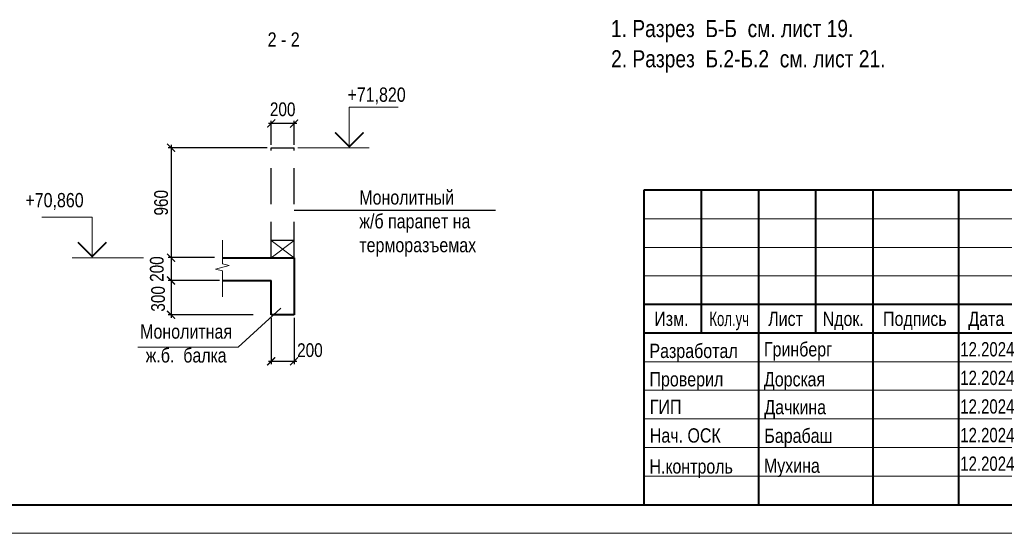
# Model space of a CAD drawing. Header units: inches. Extents: x -8638239 to -8523853, y 3840912 to 4564380.
# Tile 2 of 106: x -8586038 to -8551628, y 3840912 to 3858873. Entities that reach past the tile are written whole.
import ezdxf
from ezdxf.enums import TextEntityAlignment as Align

# ---------------------------------------------------------------- set-up
doc = ezdxf.new("R2010")
doc.units = ezdxf.units.IN
doc.header["$LTSCALE"] = 1000
doc.header["$MEASUREMENT"] = 0
doc.linetypes.add('HIDDEN', pattern=[0.375, 0.25, -0.125])
for name, color, linetype, lineweight in [('СК-050-П(литы перекрытия)', 3, 'Continuous', 40), ('СК-110-О-РАЗМЕРЫ', 7, 'Continuous', 15), ('СК-200-Р(амка)', 7, 'Continuous', 40), ('СК-210-Р-РАМКА ЛИНИИ ТОНКИЕ', 7, 'Continuous', 15), ('СК-220-Р-РАМКА ТЕКСТ', 7, 'Continuous', 15), ('СК-300-Р(азмеры)', 7, 'Continuous', 20), ('СК-300-Р(азмеры)_ПЛИТЫ', 7, 'Continuous', 20), ('СК-400-Т(екст)', 7, 'Continuous', 20), ('СК-600-Ш(триховка)', 250, 'Continuous', 13)]:
    doc.layers.add(name, color=color, linetype=linetype, lineweight=lineweight)
doc.layers.add('текст', color=7, linetype='Continuous')
doc.styles.add('RUSS', font='arial.ttf', dxfattribs={"width": 0.8})
doc.dimstyles.new('50', dxfattribs={"dimtxt": 480, "dimasz": 280, "dimexe": 100, "dimexo": 100, "dimgap": 100, "dimtad": 1, "dimdec": 0, "dimlfac": 0.25, "dimzin": 0, "dimdsep": 46, "dimtxsty": 'RUSS', "dimblk": 'ARCHTICK', "dimcen": 0.09, "dimdle": 100, "dimclrd": 7, "dimclre": 7, "dimclrt": 7, "dimadec": 0, "dimazin": 0, "dimtfac": 1, "dimtdec": 0, "dimtmove": 2, "dimatfit": 3, "dimldrblk": 'ARCHTICK', "dimfxl": 1, "dimtolj": 1, "dimtzin": 0, "dimarcsym": 0})

# ---------------------------------------------------------------- blocks, each defined once
blk = doc.blocks.new('A$C96adbfd2')
at = {"layer": 'СК-200-Р(амка)', "lineweight": 40, "ltscale": 2}
for p, q in [((-18500, 5500), (-18500, 0)), ((0, 5500), (-18500, 5500)), ((-17500, 5500), (-17500, 3000)), ((-16500, 5500), (-16500, 0)), ((-15500, 5500), (-15500, 3000)), ((-14500, 5500), (-14500, 0)), ((-13000, 5500), (-13000, 0)), ((0, 3000), (-18500, 3000))]:
    blk.add_line(p, q, dxfattribs=at)
at = {"layer": 'СК-200-Р(амка)', "color": 7, "lineweight": 15}
for p, q in [((-12000, 5000), (-18500, 5000)), ((-12000, 4500), (-18500, 4500)), ((-12000, 4000), (-18500, 4000)), ((-12000, 2500), (-18500, 2500)), ((-12000, 2000), (-18500, 2000)), ((-12000, 1500), (-18500, 1500)), ((-12000, 1000), (-18500, 1000)), ((-12000, 500), (-18500, 500))]:
    blk.add_line(p, q, dxfattribs=at)
at = {"layer": 'СК-200-Р(амка)', "ltscale": 2}
blk.add_line((-12000, 3500), (-18500, 3500), dxfattribs=at)
at = {"layer": 'СК-220-Р-РАМКА ТЕКСТ'}
blk.add_line((-12000, 3000), (-18500, 3000), dxfattribs=at)
blk.add_line((-12000, 3000), (-18500, 3000), dxfattribs=at)
at = {"layer": 'СК-220-Р-РАМКА ТЕКСТ', "color": 7, "style": 'RUSS', "width": 0.8}
for s, p in [('Изм.', (-18319, 3126)), ('Лист', (-16328, 3126)), ('Nдок.', (-15377, 3126)), ('Подпись', (-14321, 3126)), ('Дата', (-12830, 3126))]:
    blk.add_text(s, height=250, dxfattribs=at).set_placement(p)
at = {"layer": 'СК-220-Р-РАМКА ТЕКСТ', "style": 'RUSS'}
for s, width, p in [('Разработал', 0.8, (-18403, 2565)), ('Гринберг', 0.8, (-16403, 2593)), ('12.2024', 0.75, (-12972, 2593)), ('Проверил', 0.8, (-18402, 2069)), ('Дорская', 0.8, (-16402, 2069)), ('12.2024', 0.75, (-12972, 2093)), ('ГИП', 0.8, (-18396, 1586)), ('Дачкина', 0.8, (-16395, 1581)), ('12.2024', 0.75, (-12972, 1593)), ('Нач. ОСК', 0.8, (-18396, 1086)), ('Барабаш', 0.8, (-16395, 1081)), ('12.2024', 0.75, (-12972, 1093)), ('Н.контроль', 0.8, (-18403, 545)), ('Мухина', 0.8, (-16403, 558)), ('12.2024', 0.75, (-12972, 593))]:
    blk.add_text(s, height=250, dxfattribs=dict(at, width=width)).set_placement(p)
at = {"layer": 'СК-220-Р-РАМКА ТЕКСТ', "color": 7, "insert": (-17355, 3375), "char_height": 250, "attachment_point": 1, "style": 'RUSS'}
blk.add_mtext_dynamic_manual_height_columns('\\A1;{\\fArial Narrow|b0|i0|c204|p34;Кол.уч}', width=11667.29, gutter_width=1250, heights=[0], dxfattribs=at)
blk = doc.blocks.new('_ArchTick')
at = {"color": 0, "linetype": 'ByBlock', "const_width": 0.15}
blk.add_lwpolyline([(-0.5, -0.5), (0.5, 0.5)], dxfattribs=at)
blk = doc.blocks.new('*D168')
at = {"layer": 'Defpoints', "color": 0, "transparency": 16777216}
for p in [(-8579151, 3850551), (-8580749, 3849751), (-8578954, 3849751)]:
    blk.add_point(p, dxfattribs=at)
at = {"layer": 'СК-110-О-РАЗМЕРЫ', "color": 7, "lineweight": -2, "transparency": 16777216}
for p, q in [((-8579251, 3850551), (-8580849, 3850551)), ((-8580749, 3850651), (-8580749, 3849651)), ((-8579054, 3849751), (-8580849, 3849751))]:
    blk.add_line(p, q, dxfattribs=at)
at = {"layer": 'СК-110-О-РАЗМЕРЫ', "color": 7, "lineweight": -2, "transparency": 16777216, "xscale": 280, "yscale": 280, "zscale": 280}
for p, rotation in [((-8580749, 3850551), 90), ((-8580749, 3849751), 270)]:
    blk.add_blockref('_ArchTick', p, dxfattribs=dict(at, rotation=rotation))
at = {"layer": 'СК-110-О-РАЗМЕРЫ', "color": 7, "transparency": 16777216, "insert": (-8581244, 3850151), "char_height": 480, "attachment_point": 5, "rotation": 90, "style": 'RUSS'}
blk.add_mtext('\\A1;200', dxfattribs=at)
blk = doc.blocks.new('*D169')
at = {"layer": 'Defpoints', "color": 0, "transparency": 16777216}
for p in [(-8578954, 3849751), (-8580749, 3848551), (-8577774, 3848551)]:
    blk.add_point(p, dxfattribs=at)
at = {"layer": 'СК-110-О-РАЗМЕРЫ', "color": 7, "lineweight": -2, "transparency": 16777216}
for p, q in [((-8580749, 3849851), (-8580749, 3848451)), ((-8579054, 3849751), (-8580849, 3849751)), ((-8577874, 3848551), (-8580849, 3848551))]:
    blk.add_line(p, q, dxfattribs=at)
at = {"layer": 'СК-110-О-РАЗМЕРЫ', "color": 7, "lineweight": -2, "transparency": 16777216, "xscale": 280, "yscale": 280, "zscale": 280}
for p, rotation in [((-8580749, 3849751), 90), ((-8580749, 3848551), 270)]:
    blk.add_blockref('_ArchTick', p, dxfattribs=dict(at, rotation=rotation))
at = {"layer": 'СК-110-О-РАЗМЕРЫ', "color": 7, "transparency": 16777216, "insert": (-8581200, 3849110), "char_height": 480, "attachment_point": 5, "rotation": 90, "style": 'RUSS'}
blk.add_mtext('\\A1;300', dxfattribs=at)
blk = doc.blocks.new('*D170')
at = {"layer": 'Defpoints', "color": 0, "transparency": 16777216}
for p in [(-8577248, 3848551), (-8576448, 3848551), (-8576448, 3846928)]:
    blk.add_point(p, dxfattribs=at)
at = {"layer": 'СК-110-О-РАЗМЕРЫ', "color": 7, "lineweight": -2, "transparency": 16777216}
for p, q in [((-8577248, 3848451), (-8577248, 3846828)), ((-8576448, 3848451), (-8576448, 3846828)), ((-8577348, 3846928), (-8576348, 3846928))]:
    blk.add_line(p, q, dxfattribs=at)
at = {"layer": 'СК-110-О-РАЗМЕРЫ', "color": 7, "lineweight": -2, "transparency": 16777216, "xscale": 280, "yscale": 280, "zscale": 280, "rotation": 180}
blk.add_blockref('_ArchTick', (-8577248, 3846928), dxfattribs=at)
at = {"layer": 'СК-110-О-РАЗМЕРЫ', "color": 7, "lineweight": -2, "transparency": 16777216, "xscale": 280, "yscale": 280, "zscale": 280}
blk.add_blockref('_ArchTick', (-8576448, 3846928), dxfattribs=at)
at = {"layer": 'СК-110-О-РАЗМЕРЫ', "color": 7, "transparency": 16777216, "insert": (-8575896, 3847314), "char_height": 480, "attachment_point": 5, "style": 'RUSS'}
blk.add_mtext('\\A1;200', dxfattribs=at)
blk = doc.blocks.new('*U115')
at = {"layer": 'СК-400-Т(екст)', "color": 0}
for p, q in [((0, 0), (0, 7.11)), ((0, 7.11), (8.77, 7.11)), ((-9, 0), (3.5, 0))]:
    blk.add_line(p, q, dxfattribs=at)
at = {"layer": 'СК-400-Т(екст)', "color": 0, "const_width": 0.3}
blk.add_lwpolyline([(-2.5, 2.71), (0, 0.21), (2.5, 2.71)], dxfattribs=at)
at = {"layer": 'СК-400-Т(екст)', "color": 0, "width": 0.8}
for tag, p in [('ОТМЕТКА1', (11.66, 8.06)), ('КОММЕНТАРИЙ', (11.75, 4.27))]:
    blk.add_attdef(tag, p, '', height=2.5, dxfattribs=at)
blk = doc.blocks.new('*D739')
at = {"layer": 'Defpoints', "color": 0, "transparency": 16777216}
for p in [(-8577291, 3854391), (-8580749, 3850551), (-8579131, 3850551)]:
    blk.add_point(p, dxfattribs=at)
at = {"layer": 'СК-110-О-РАЗМЕРЫ', "color": 7, "lineweight": -2, "transparency": 16777216}
for p, q in [((-8577391, 3854391), (-8580849, 3854391)), ((-8580749, 3854491), (-8580749, 3850451)), ((-8579231, 3850551), (-8580849, 3850551))]:
    blk.add_line(p, q, dxfattribs=at)
at = {"layer": 'СК-110-О-РАЗМЕРЫ', "color": 7, "lineweight": -2, "transparency": 16777216, "xscale": 280, "yscale": 280, "zscale": 280}
for p, rotation in [((-8580749, 3854391), 90), ((-8580749, 3850551), 270)]:
    blk.add_blockref('_ArchTick', p, dxfattribs=dict(at, rotation=rotation))
at = {"layer": 'СК-110-О-РАЗМЕРЫ', "color": 7, "transparency": 16777216, "insert": (-8581094, 3852471), "char_height": 480, "attachment_point": 5, "rotation": 90, "style": 'RUSS'}
blk.add_mtext('\\A1;960', dxfattribs=at)
blk = doc.blocks.new('*D740')
at = {"layer": 'Defpoints', "color": 0, "transparency": 16777216}
for p in [(-8577248, 3855241), (-8577248, 3854391), (-8576448, 3854391)]:
    blk.add_point(p, dxfattribs=at)
at = {"layer": 'СК-110-О-РАЗМЕРЫ', "color": 7, "lineweight": -2, "transparency": 16777216}
for p, q in [((-8577248, 3854491), (-8577248, 3855341)), ((-8576448, 3854491), (-8576448, 3855341)), ((-8576348, 3855241), (-8577348, 3855241))]:
    blk.add_line(p, q, dxfattribs=at)
at = {"layer": 'СК-110-О-РАЗМЕРЫ', "color": 7, "lineweight": -2, "transparency": 16777216, "xscale": 280, "yscale": 280, "zscale": 280, "rotation": 180}
blk.add_blockref('_ArchTick', (-8577248, 3855241), dxfattribs=at)
at = {"layer": 'СК-110-О-РАЗМЕРЫ', "color": 7, "lineweight": -2, "transparency": 16777216, "xscale": 280, "yscale": 280, "zscale": 280}
blk.add_blockref('_ArchTick', (-8576448, 3855241), dxfattribs=at)
at = {"layer": 'СК-110-О-РАЗМЕРЫ', "color": 7, "transparency": 16777216, "insert": (-8576848, 3855736), "char_height": 480, "attachment_point": 5, "style": 'RUSS'}
blk.add_mtext('\\A1;200', dxfattribs=at)
blk = doc.blocks.new('*U177')
at = {"layer": 'СК-400-Т(екст)', "color": 0}
for p, q in [((0, 0), (0, 7.11)), ((0, 7.11), (8.53, 7.11)), ((-9, 0), (3.5, 0))]:
    blk.add_line(p, q, dxfattribs=at)
at = {"layer": 'СК-400-Т(екст)', "color": 0, "const_width": 0.3}
blk.add_lwpolyline([(-2.5, 2.71), (0, 0.21), (2.5, 2.71)], dxfattribs=at)
at = {"layer": 'СК-400-Т(екст)', "color": 0, "width": 0.8}
for tag, p in [('ОТМЕТКА1', (4.66, 8.06)), ('КОММЕНТАРИЙ', (4.75, 4.27))]:
    blk.add_attdef(tag, p, '', height=2.5, dxfattribs=at)

msp = doc.modelspace()

# ---------------------------------------------------------------- linework, layer by layer
at = {"layer": 'СК-050-П(литы перекрытия)', "linetype": 'HIDDEN', "lineweight": 30, "ltscale": 5}
for p, q in [((-8577247.7, 3854390.5), (-8576447.7, 3854390.5)), ((-8577247.7, 3850550.5), (-8577247.7, 3854390.5)), ((-8576447.7, 3850550.5), (-8576447.7, 3854390.5)), ((-8576447.7, 3851150.5), (-8577247.7, 3851150.5))]:
    msp.add_line(p, q, dxfattribs=at)
at = {"layer": 'СК-050-П(литы перекрытия)'}
for p, q in [((-8578954.5, 3850550.5), (-8576447.7, 3850550.5)), ((-8576447.7, 3850550.5), (-8576447.7, 3848550.5)), ((-8578954.5, 3849750.5), (-8577247.7, 3849750.5)), ((-8577247.7, 3848550.5), (-8577247.7, 3849750.5)), ((-8576447.7, 3848550.5), (-8577247.7, 3848550.5))]:
    msp.add_line(p, q, dxfattribs=at)
at = {"layer": 'СК-200-Р(амка)'}
msp.add_line((-8606224.2, 3841911.7), (-8527224.2, 3841911.7), dxfattribs=at)
at = {"layer": 'СК-210-Р-РАМКА ЛИНИИ ТОНКИЕ'}
msp.add_line((-8526224.2, 3840911.7), (-8610224.2, 3840911.7), dxfattribs=at)
at = {"layer": 'СК-220-Р-РАМКА ТЕКСТ'}
for p in [(-8576915.2, 3848784.8), (-8581907.2, 3847420.1)]:
    msp.add_line(p, (-8578402.9, 3847420.1), dxfattribs=at)
at = {"layer": 'СК-300-Р(азмеры)_ПЛИТЫ'}
for p, q in [((-8576447.7, 3851150.5), (-8577247.7, 3850550.5)), ((-8577247.7, 3851150.5), (-8576447.7, 3850550.5))]:
    msp.add_line(p, q, dxfattribs=at)
at = {"layer": 'СК-600-Ш(триховка)', "linetype": 'ByBlock'}
msp.add_lwpolyline([(-8578954.5, 3851166.6), (-8578954.5, 3850333.7), (-8578714.5, 3850273.7), (-8579194.5, 3850153.7), (-8578954.5, 3850093.7), (-8578954.5, 3849183.7)], dxfattribs=at)
at = {"layer": 'текст'}
msp.add_line((-8576447.7, 3852213.5), (-8569410.6, 3852213.5), dxfattribs=at)

# ---------------------------------------------------------------- block references
at = {"layer": 'СК-300-Р(азмеры)', "xscale": 2, "yscale": 2, "zscale": 2}
msp.add_blockref('A$C96adbfd2', (-8527224.2, 3841911.7), dxfattribs=at)
at = {"layer": 'СК-400-Т(екст)', "ltscale": 0.5}
ref = msp.add_blockref('*U177', (-8574519.3, 3854390.5), dxfattribs=dict(at, xscale=200, yscale=200, zscale=200))
ref.add_attrib('ОТМЕТКА1', '+71,820', dxfattribs={"height": 500, "style": 'RUSS', "width": 0.8}).set_placement((-8573566.2, 3856002.2), align=Align.CENTER)
ref = msp.add_blockref('*U115', (-8583506.1, 3850550.5), dxfattribs=dict(at, xscale=-200, yscale=200, zscale=200))
ref.add_attrib('ОТМЕТКА1', '+70,860', dxfattribs={"height": 500, "style": 'RUSS', "width": 0.8}).set_placement((-8585838.7, 3852162.2), align=Align.BOTTOM_LEFT)

# ---------------------------------------------------------------- texts
at = {"layer": 'СК-220-Р-РАМКА ТЕКСТ', "style": 'RUSS', "width": 0.8}
for s, p in [('1. Разрез  Б-Б  см. лист 19.', (-8565374, 3858262.2)), ('2. Разрез  Б.2-Б.2  см. лист 21.', (-8565369.6, 3857205.5))]:
    msp.add_text(s, height=600, dxfattribs=at).set_placement(p)
at = {"layer": 'СК-220-Р-РАМКА ТЕКСТ', "char_height": 500, "width": 31067.545, "attachment_point": 5, "rotation": 360, "style": 'RUSS'}
for s, insert in [('2 - 2', (-8576813.5, 3858179.5)), ('Монолитная\\Pж.б.  балка', (-8580222.9, 3847548.5))]:
    msp.add_mtext(s, dxfattribs=dict(at, insert=insert))
at = {"layer": 'СК-400-Т(екст)', "color": 7, "insert": (-8574169.8, 3852909.2), "char_height": 500, "width": 7144.818, "attachment_point": 1, "style": 'RUSS'}
msp.add_mtext('Монолитный \\Pж/б парапет на терморазъемах', dxfattribs=at)

# ---------------------------------------------------------------- dimensions: what is measured, and where the dimension line sits
at = {"layer": 'СК-110-О-РАЗМЕРЫ'}
dim = msp.add_linear_dim(base=(-8577247.7, 3855241.1), p1=(-8576447.7, 3854390.5), p2=(-8577247.7, 3854390.5), dimstyle='50', dxfattribs=at)
dim.commit()
dim.dimension.update_dxf_attribs({"geometry": '*D740', "text_midpoint": (-8576847.7, 3855736.1)})
for base, p1, p2, picture, middle in [((-8580748.8, 3850550.5), (-8577290.6, 3854390.5), (-8579131, 3850550.5), '*D739', (-8581093.9, 3852470.5)), ((-8580748.8, 3849750.5), (-8579150.9, 3850550.5), (-8578954.5, 3849750.5), '*D168', (-8581243.9, 3850150.5))]:
    dim = msp.add_linear_dim(base=base, p1=p1, p2=p2, angle=90, dimstyle='50', dxfattribs=at)
    dim.commit()
    dim.dimension.update_dxf_attribs({"geometry": picture, "text_midpoint": middle})
dim = msp.add_linear_dim(base=(-8580748.8, 3848550.5), p1=(-8578954.5, 3849750.5), p2=(-8577774.3, 3848550.5), angle=90, dimstyle='50', dxfattribs=at)
dim.commit()
dim.dimension.update_dxf_attribs({"geometry": '*D169', "text_midpoint": (-8581200.4, 3849110), "dimtype": 160})
dim = msp.add_linear_dim(base=(-8576447.7, 3846927.9), p1=(-8577247.7, 3848550.5), p2=(-8576447.7, 3848550.5), dimstyle='50', dxfattribs=at)
dim.commit()
dim.dimension.update_dxf_attribs({"geometry": '*D170', "text_midpoint": (-8575895.6, 3847313.6), "dimtype": 160})

doc.saveas('drawing.dxf')
